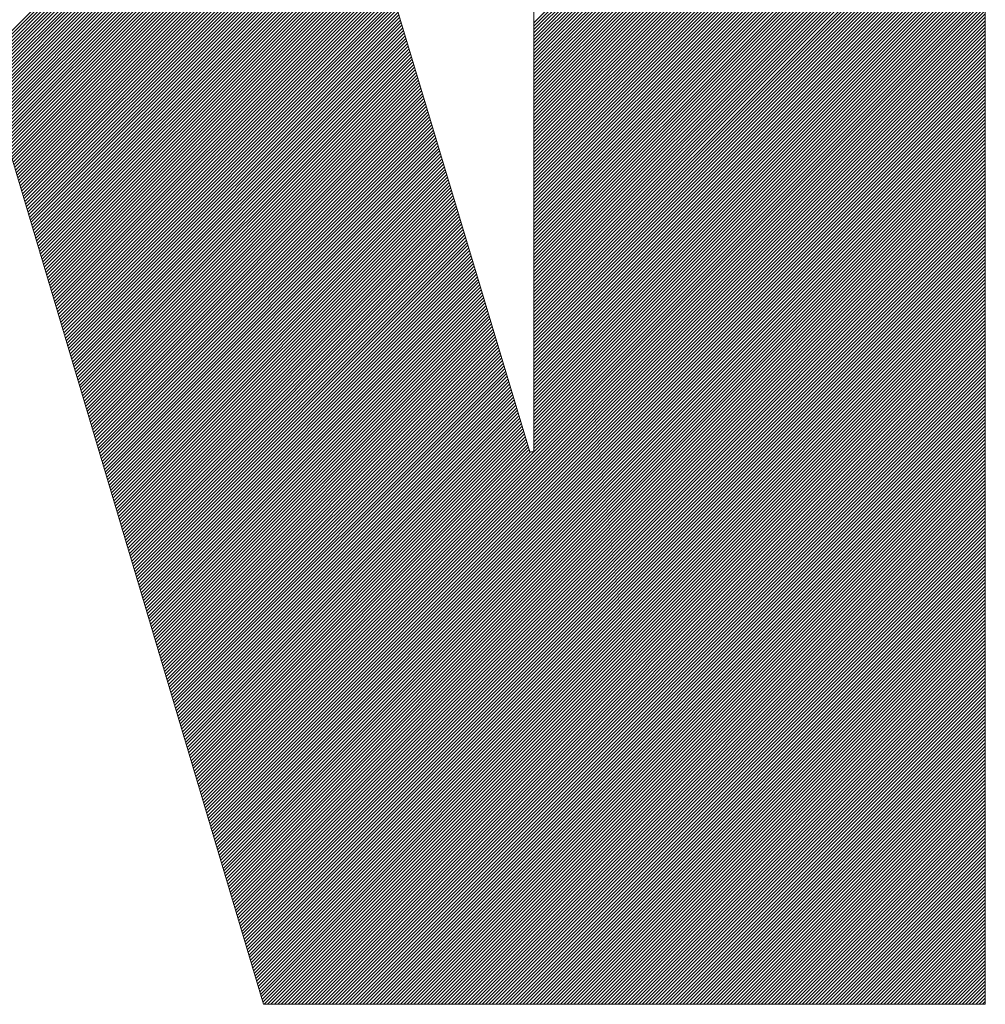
# Model space of a CAD drawing. Header units: inches. Extents: x 0.2 to 29.5, y 0.6 to 18.6.
# Tile 15 of 21: x 24.346 to 24.633, y 1.381 to 1.673. Entities that reach past the tile are written whole.
import ezdxf

# ---------------------------------------------------------------- set-up
doc = ezdxf.new("R2010")
doc.units = ezdxf.units.IN
doc.header["$LTSCALE"] = 1.75
doc.header["$MEASUREMENT"] = 0
doc.layers.add('FORMAT', color=5, linetype='Continuous', lineweight=25, true_color=0x0000ff)
doc.layers.add('Title (ANSI)', color=7, linetype='Continuous', lineweight=50)
doc.styles.add('Text Style107', font='arialbd.ttf')
doc.styles.add('Text Style117', font='arialbd.ttf')
doc.styles.add('Text Style47', font='ARIALN.TTF')
doc.styles.add('Text Style50', font='arial.ttf')
doc.styles.add('Text Style55', font='arial.ttf')
doc.styles.add('Text Style59', font='arial.ttf')

# ---------------------------------------------------------------- blocks, each defined once
blk = doc.blocks.new('Title Blocks ICD TITLE BLOCK MM CUSTOMER')
at = {"layer": 'FORMAT', "color": 7, "linetype": 'Continuous', "lineweight": 5}
for p, q in [((8.64002, 7.45503), (8.59264, 7.6129)), ((8.64068, 7.6129), (8.64068, 7.45503)), ((8.71717, 7.36144), (8.71717, 7.6129)), ((8.64068, 7.52768), (8.71717, 7.60416)), ((8.64068, 7.5271), (8.71717, 7.60359)), ((8.64068, 7.52652), (8.71717, 7.60301)), ((8.64068, 7.52595), (8.71717, 7.60243)), ((8.64068, 7.52537), (8.71717, 7.60186)), ((8.64068, 7.52479), (8.71717, 7.60128)), ((8.64068, 7.52421), (8.71717, 7.6007)), ((8.64068, 7.52364), (8.71717, 7.60013)), ((8.64068, 7.52306), (8.71717, 7.59955)), ((8.64068, 7.52248), (8.71717, 7.59897)), ((8.64068, 7.52191), (8.71717, 7.5984)), ((8.64068, 7.52133), (8.71717, 7.59782)), ((8.64068, 7.52075), (8.71717, 7.59724)), ((8.64068, 7.52018), (8.71717, 7.59667)), ((8.64068, 7.5196), (8.71717, 7.59609)), ((8.64068, 7.51902), (8.71717, 7.59551)), ((8.64068, 7.51845), (8.71717, 7.59494)), ((8.64068, 7.51787), (8.71717, 7.59436)), ((8.64068, 7.51729), (8.71717, 7.59378)), ((8.64068, 7.51672), (8.71717, 7.59321)), ((8.64068, 7.51614), (8.71717, 7.59263)), ((8.64068, 7.51556), (8.71717, 7.59205)), ((8.64068, 7.51499), (8.71717, 7.59147)), ((8.64068, 7.51441), (8.71717, 7.5909)), ((8.64068, 7.51383), (8.71717, 7.59032)), ((8.64068, 7.51326), (8.71717, 7.58974)), ((8.64068, 7.51268), (8.71717, 7.58917)), ((8.64068, 7.5121), (8.71717, 7.58859)), ((8.64068, 7.51152), (8.71717, 7.58801)), ((8.64068, 7.51095), (8.71717, 7.58744)), ((8.64068, 7.51037), (8.71717, 7.58686)), ((8.64068, 7.50979), (8.71717, 7.58628)), ((8.64068, 7.50922), (8.71717, 7.58571)), ((8.64068, 7.50864), (8.71717, 7.58513)), ((8.64068, 7.50806), (8.71717, 7.58455)), ((8.64068, 7.50749), (8.71717, 7.58398)), ((8.64068, 7.50691), (8.71717, 7.5834)), ((8.64068, 7.50633), (8.71717, 7.58282)), ((8.64068, 7.50576), (8.71717, 7.58225)), ((8.64068, 7.50518), (8.71717, 7.58167)), ((8.64068, 7.5046), (8.71717, 7.58109)), ((8.64068, 7.50403), (8.71717, 7.58052)), ((8.64068, 7.50345), (8.71717, 7.57994)), ((8.64068, 7.50287), (8.71717, 7.57936)), ((8.64068, 7.5023), (8.71717, 7.57879)), ((8.64068, 7.50172), (8.71717, 7.57821)), ((8.64068, 7.50114), (8.71717, 7.57763)), ((8.47169, 7.44579), (8.6033, 7.57739)), ((8.47169, 7.44521), (8.60343, 7.57695)), ((8.47169, 7.44463), (8.60356, 7.5765)), ((8.47169, 7.44406), (8.6037, 7.57606)), ((8.64068, 7.50057), (8.71717, 7.57705)), ((8.64068, 7.49999), (8.71717, 7.57648)), ((8.64068, 7.49941), (8.71717, 7.5759)), ((8.47169, 7.44348), (8.60383, 7.57561)), ((8.47169, 7.4429), (8.60396, 7.57517)), ((8.54779, 7.51842), (8.6041, 7.57473)), ((8.54822, 7.51828), (8.60423, 7.57428)), ((8.64068, 7.49884), (8.71717, 7.57532)), ((8.64068, 7.49826), (8.71717, 7.57475)), ((8.64068, 7.49768), (8.71717, 7.57417)), ((8.54836, 7.51784), (8.60436, 7.57384)), ((8.54849, 7.51739), (8.60449, 7.5734)), ((8.54862, 7.51695), (8.60463, 7.57295)), ((8.54875, 7.5165), (8.60476, 7.57251)), ((8.64068, 7.4971), (8.71717, 7.57359)), ((8.64068, 7.49653), (8.71717, 7.57302)), ((8.54889, 7.51606), (8.60489, 7.57207)), ((8.54902, 7.51561), (8.60503, 7.57162)), ((8.54915, 7.51517), (8.60516, 7.57118)), ((8.64068, 7.49595), (8.71717, 7.57244)), ((8.64068, 7.49537), (8.71717, 7.57186)), ((8.64068, 7.4948), (8.71717, 7.57129)), ((8.54928, 7.51472), (8.60529, 7.57073)), ((8.54941, 7.51428), (8.60543, 7.57029)), ((8.54955, 7.51383), (8.60556, 7.56985)), ((8.54968, 7.51339), (8.60569, 7.5694)), ((8.64068, 7.49422), (8.71717, 7.57071)), ((8.64068, 7.49364), (8.71717, 7.57013)), ((8.64068, 7.49307), (8.71717, 7.56956)), ((8.54981, 7.51294), (8.60583, 7.56896)), ((8.54994, 7.5125), (8.60596, 7.56852)), ((8.55008, 7.51206), (8.60609, 7.56807)), ((8.55021, 7.51161), (8.60623, 7.56763)), ((8.64068, 7.49249), (8.71717, 7.56898)), ((8.64068, 7.49191), (8.71717, 7.5684)), ((8.64068, 7.49134), (8.71717, 7.56783)), ((8.55034, 7.51117), (8.60636, 7.56719)), ((8.55047, 7.51072), (8.60649, 7.56674)), ((8.55061, 7.51028), (8.60663, 7.5663)), ((8.55074, 7.50983), (8.60676, 7.56585)), ((8.64068, 7.49076), (8.71717, 7.56725)), ((8.64068, 7.49018), (8.71717, 7.56667)), ((8.64068, 7.48961), (8.71717, 7.5661)), ((8.55087, 7.50939), (8.60689, 7.56541)), ((8.551, 7.50894), (8.60702, 7.56497)), ((8.55113, 7.5085), (8.60716, 7.56452)), ((8.64068, 7.48903), (8.71717, 7.56552)), ((8.64068, 7.48845), (8.71717, 7.56494)), ((8.64068, 7.48788), (8.71717, 7.56436)), ((8.55127, 7.50805), (8.60729, 7.56408)), ((8.5514, 7.50761), (8.60742, 7.56364)), ((8.55153, 7.50717), (8.60756, 7.56319)), ((8.55166, 7.50672), (8.60769, 7.56275)), ((8.64068, 7.4873), (8.71717, 7.56379)), ((8.64068, 7.48672), (8.71717, 7.56321)), ((8.64068, 7.48615), (8.71717, 7.56263)), ((8.5518, 7.50628), (8.60782, 7.5623)), ((8.55193, 7.50583), (8.60796, 7.56186)), ((8.55206, 7.50539), (8.60809, 7.56142)), ((8.55219, 7.50494), (8.60822, 7.56097)), ((8.64068, 7.48557), (8.71717, 7.56206)), ((8.64068, 7.48499), (8.71717, 7.56148)), ((8.64068, 7.48441), (8.71717, 7.5609)), ((8.55232, 7.5045), (8.60836, 7.56053)), ((8.55246, 7.50405), (8.60849, 7.56009)), ((8.55259, 7.50361), (8.60862, 7.55964)), ((8.55272, 7.50316), (8.60876, 7.5592)), ((8.64068, 7.48384), (8.71717, 7.56033)), ((8.64068, 7.48326), (8.71717, 7.55975)), ((8.64068, 7.48268), (8.71717, 7.55917)), ((8.55285, 7.50272), (8.60889, 7.55876)), ((8.55299, 7.50228), (8.60902, 7.55831)), ((8.55312, 7.50183), (8.60916, 7.55787)), ((8.64068, 7.48211), (8.71717, 7.5586)), ((8.64068, 7.48153), (8.71717, 7.55802)), ((8.55325, 7.50139), (8.60929, 7.55742)), ((8.55338, 7.50094), (8.60942, 7.55698)), ((8.55351, 7.5005), (8.60955, 7.55654)), ((8.55365, 7.50005), (8.60969, 7.55609)), ((8.64068, 7.48095), (8.71717, 7.55744)), ((8.64068, 7.48038), (8.71717, 7.55687)), ((8.64068, 7.4798), (8.71717, 7.55629)), ((8.55378, 7.49961), (8.60982, 7.55565)), ((8.55391, 7.49916), (8.60995, 7.55521)), ((8.55404, 7.49872), (8.61009, 7.55476)), ((8.55418, 7.49827), (8.61022, 7.55432)), ((8.64068, 7.47922), (8.71717, 7.55571)), ((8.64068, 7.47865), (8.71717, 7.55514)), ((8.64068, 7.47807), (8.71717, 7.55456)), ((8.55431, 7.49783), (8.61035, 7.55388)), ((8.55444, 7.49738), (8.61049, 7.55343)), ((8.55457, 7.49694), (8.61062, 7.55299)), ((8.5547, 7.4965), (8.61075, 7.55254)), ((8.64068, 7.47749), (8.71717, 7.55398)), ((8.64068, 7.47692), (8.71717, 7.55341)), ((8.64068, 7.47634), (8.71717, 7.55283)), ((8.55484, 7.49605), (8.61089, 7.5521)), ((8.55497, 7.49561), (8.61102, 7.55166)), ((8.5551, 7.49516), (8.61115, 7.55121)), ((8.64068, 7.47576), (8.71717, 7.55225)), ((8.64068, 7.47519), (8.71717, 7.55168)), ((8.64068, 7.47461), (8.71717, 7.5511)), ((8.55523, 7.49472), (8.61129, 7.55077)), ((8.55537, 7.49427), (8.61142, 7.55033)), ((8.5555, 7.49383), (8.61155, 7.54988)), ((8.55563, 7.49338), (8.61168, 7.54944)), ((8.64068, 7.47403), (8.71717, 7.55052)), ((8.64068, 7.47346), (8.71717, 7.54994)), ((8.64068, 7.47288), (8.71717, 7.54937)), ((8.55576, 7.49294), (8.61182, 7.549)), ((8.55589, 7.49249), (8.61195, 7.54855)), ((8.55603, 7.49205), (8.61208, 7.54811)), ((8.55616, 7.49161), (8.61222, 7.54766)), ((8.64068, 7.4723), (8.71717, 7.54879)), ((8.64068, 7.47173), (8.71717, 7.54821)), ((8.64068, 7.47115), (8.71717, 7.54764)), ((8.55629, 7.49116), (8.61235, 7.54722)), ((8.55642, 7.49072), (8.61248, 7.54678)), ((8.55656, 7.49027), (8.61262, 7.54633)), ((8.55669, 7.48983), (8.61275, 7.54589)), ((8.64068, 7.47057), (8.71717, 7.54706)), ((8.64068, 7.46999), (8.71717, 7.54648)), ((8.64068, 7.46942), (8.71717, 7.54591)), ((8.55682, 7.48938), (8.61288, 7.54545)), ((8.55695, 7.48894), (8.61302, 7.545)), ((8.55708, 7.48849), (8.61315, 7.54456)), ((8.64068, 7.46884), (8.71717, 7.54533)), ((8.64068, 7.46826), (8.71717, 7.54475)), ((8.64068, 7.46769), (8.71717, 7.54418)), ((8.55722, 7.48805), (8.61328, 7.54411)), ((8.55735, 7.4876), (8.61342, 7.54367)), ((8.55748, 7.48716), (8.61355, 7.54323)), ((8.55761, 7.48672), (8.61368, 7.54278)), ((8.64068, 7.46711), (8.71717, 7.5436)), ((8.64068, 7.46653), (8.71717, 7.54302)), ((8.55775, 7.48627), (8.61382, 7.54234)), ((8.55788, 7.48583), (8.61395, 7.5419)), ((8.55801, 7.48538), (8.61408, 7.54145)), ((8.55814, 7.48494), (8.61421, 7.54101)), ((8.64068, 7.46596), (8.71717, 7.54245)), ((8.64068, 7.46538), (8.71717, 7.54187)), ((8.64068, 7.4648), (8.71717, 7.54129)), ((8.55827, 7.48449), (8.61435, 7.54057)), ((8.55841, 7.48405), (8.61448, 7.54012)), ((8.55854, 7.4836), (8.61461, 7.53968)), ((8.55867, 7.48316), (8.61475, 7.53923)), ((8.64068, 7.46423), (8.71717, 7.54072)), ((8.64068, 7.46365), (8.71717, 7.54014)), ((8.64068, 7.46307), (8.71717, 7.53956)), ((8.5588, 7.48271), (8.61488, 7.53879)), ((8.55894, 7.48227), (8.61501, 7.53835)), ((8.55907, 7.48182), (8.61515, 7.5379)), ((8.5592, 7.48138), (8.61528, 7.53746)), ((8.64068, 7.4625), (8.71717, 7.53899)), ((8.64068, 7.46192), (8.71717, 7.53841)), ((8.64068, 7.46134), (8.71717, 7.53783)), ((8.55933, 7.48094), (8.61541, 7.53702)), ((8.55946, 7.48049), (8.61555, 7.53657)), ((8.5596, 7.48005), (8.61568, 7.53613)), ((8.64068, 7.46077), (8.71717, 7.53725)), ((8.64068, 7.46019), (8.71717, 7.53668)), ((8.64068, 7.45961), (8.71717, 7.5361)), ((8.55973, 7.4796), (8.61581, 7.53569)), ((8.55986, 7.47916), (8.61595, 7.53524)), ((8.55999, 7.47871), (8.61608, 7.5348)), ((8.56013, 7.47827), (8.61621, 7.53435)), ((8.64068, 7.45904), (8.71717, 7.53552)), ((8.64068, 7.45846), (8.71717, 7.53495)), ((8.64068, 7.45788), (8.71717, 7.53437)), ((8.56026, 7.47782), (8.61635, 7.53391)), ((8.56039, 7.47738), (8.61648, 7.53347)), ((8.56052, 7.47693), (8.61661, 7.53302)), ((8.56066, 7.47649), (8.61674, 7.53258)), ((8.64068, 7.4573), (8.71717, 7.53379)), ((8.64068, 7.45673), (8.71717, 7.53322)), ((8.64068, 7.45615), (8.71717, 7.53264)), ((8.56079, 7.47605), (8.61688, 7.53214)), ((8.56092, 7.4756), (8.61701, 7.53169)), ((8.56105, 7.47516), (8.61714, 7.53125)), ((8.56118, 7.47471), (8.61728, 7.5308)), ((8.58393, 7.39825), (8.71717, 7.53149)), ((8.58406, 7.3978), (8.71717, 7.53091)), ((8.64068, 7.45557), (8.71717, 7.53206)), ((8.56132, 7.47427), (8.61741, 7.53036)), ((8.56145, 7.47382), (8.61754, 7.52992)), ((8.56158, 7.47338), (8.61768, 7.52947)), ((8.58419, 7.39736), (8.71717, 7.53033)), ((8.58433, 7.39691), (8.71717, 7.52976)), ((8.58446, 7.39647), (8.71717, 7.52918)), ((8.56171, 7.47293), (8.61781, 7.52903)), ((8.56185, 7.47249), (8.61794, 7.52859)), ((8.56198, 7.47204), (8.61808, 7.52814)), ((8.56211, 7.4716), (8.61821, 7.5277)), ((8.58459, 7.39602), (8.71717, 7.5286)), ((8.58472, 7.39558), (8.71717, 7.52803)), ((8.56224, 7.47116), (8.61834, 7.52726)), ((8.56237, 7.47071), (8.61848, 7.52681)), ((8.56251, 7.47027), (8.61861, 7.52637)), ((8.56264, 7.46982), (8.61874, 7.52592)), ((8.58485, 7.39513), (8.71717, 7.52745)), ((8.58499, 7.39469), (8.71717, 7.52687)), ((8.58512, 7.39424), (8.71717, 7.5263)), ((8.56277, 7.46938), (8.61887, 7.52548)), ((8.5629, 7.46893), (8.61901, 7.52504)), ((8.56304, 7.46849), (8.61914, 7.52459)), ((8.56317, 7.46804), (8.61927, 7.52415)), ((8.58525, 7.3938), (8.71717, 7.52572)), ((8.58538, 7.39336), (8.71717, 7.52514)), ((8.58552, 7.39291), (8.71717, 7.52457)), ((8.5633, 7.4676), (8.61941, 7.52371)), ((8.56343, 7.46715), (8.61954, 7.52326)), ((8.56356, 7.46671), (8.61967, 7.52282)), ((8.58565, 7.39247), (8.71717, 7.52399)), ((8.58578, 7.39202), (8.71717, 7.52341)), ((8.58591, 7.39158), (8.71717, 7.52283)), ((8.5637, 7.46626), (8.61981, 7.52238)), ((8.56383, 7.46582), (8.61994, 7.52193)), ((8.56396, 7.46538), (8.62007, 7.52149)), ((8.56409, 7.46493), (8.62021, 7.52104)), ((8.58604, 7.39113), (8.71717, 7.52226)), ((8.58618, 7.39069), (8.71717, 7.52168)), ((8.58631, 7.39024), (8.71717, 7.5211)), ((8.56423, 7.46449), (8.62034, 7.5206)), ((8.56436, 7.46404), (8.62047, 7.52016)), ((8.56449, 7.4636), (8.62061, 7.51971)), ((8.56462, 7.46315), (8.62074, 7.51927)), ((8.58644, 7.3898), (8.71717, 7.52053)), ((8.58657, 7.38935), (8.71717, 7.51995)), ((8.58671, 7.38891), (8.71717, 7.51937)), ((8.54818, 7.51842), (8.59488, 7.36144)), ((8.56475, 7.46271), (8.62087, 7.51883)), ((8.56489, 7.46226), (8.62101, 7.51838)), ((8.56502, 7.46182), (8.62114, 7.51794)), ((8.56515, 7.46137), (8.62127, 7.5175)), ((8.58684, 7.38846), (8.71717, 7.5188)), ((8.58697, 7.38802), (8.71717, 7.51822)), ((8.5871, 7.38758), (8.71717, 7.51764)), ((8.56528, 7.46093), (8.6214, 7.51705)), ((8.56542, 7.46049), (8.62154, 7.51661)), ((8.56555, 7.46004), (8.62167, 7.51616)), ((8.58723, 7.38713), (8.71717, 7.51707)), ((8.58737, 7.38669), (8.71717, 7.51649)), ((8.5875, 7.38624), (8.71717, 7.51591)), ((8.56568, 7.4596), (8.6218, 7.51572)), ((8.56581, 7.45915), (8.62194, 7.51528)), ((8.56594, 7.45871), (8.62207, 7.51483)), ((8.56608, 7.45826), (8.6222, 7.51439)), ((8.58763, 7.3858), (8.71717, 7.51534)), ((8.58776, 7.38535), (8.71717, 7.51476)), ((8.5879, 7.38491), (8.71717, 7.51418)), ((8.56621, 7.45782), (8.62234, 7.51395)), ((8.56634, 7.45737), (8.62247, 7.5135)), ((8.56647, 7.45693), (8.6226, 7.51306)), ((8.56661, 7.45648), (8.62274, 7.51261)), ((8.58803, 7.38446), (8.71717, 7.51361)), ((8.58816, 7.38402), (8.71717, 7.51303)), ((8.58829, 7.38357), (8.71717, 7.51245)), ((8.56674, 7.45604), (8.62287, 7.51217)), ((8.56687, 7.4556), (8.623, 7.51173)), ((8.567, 7.45515), (8.62314, 7.51128)), ((8.56713, 7.45471), (8.62327, 7.51084)), ((8.58842, 7.38313), (8.71717, 7.51188)), ((8.58856, 7.38269), (8.71717, 7.5113)), ((8.56727, 7.45426), (8.6234, 7.5104)), ((8.5674, 7.45382), (8.62354, 7.50995)), ((8.56753, 7.45337), (8.62367, 7.50951)), ((8.58869, 7.38224), (8.71717, 7.51072)), ((8.58882, 7.3818), (8.71717, 7.51014)), ((8.58895, 7.38135), (8.71717, 7.50957)), ((8.56766, 7.45293), (8.6238, 7.50907)), ((8.5678, 7.45248), (8.62393, 7.50862)), ((8.56793, 7.45204), (8.62407, 7.50818)), ((8.56806, 7.45159), (8.6242, 7.50773)), ((8.58909, 7.38091), (8.71717, 7.50899)), ((8.58922, 7.38046), (8.71717, 7.50841)), ((8.58935, 7.38002), (8.71717, 7.50784)), ((8.56819, 7.45115), (8.62433, 7.50729)), ((8.56832, 7.4507), (8.62447, 7.50685)), ((8.56846, 7.45026), (8.6246, 7.5064)), ((8.56859, 7.44982), (8.62473, 7.50596)), ((8.58948, 7.37957), (8.71717, 7.50726)), ((8.58961, 7.37913), (8.71717, 7.50668)), ((8.58975, 7.37868), (8.71717, 7.50611)), ((8.56872, 7.44937), (8.62487, 7.50552)), ((8.56885, 7.44893), (8.625, 7.50507)), ((8.56899, 7.44848), (8.62513, 7.50463)), ((8.56912, 7.44804), (8.62527, 7.50419)), ((8.58988, 7.37824), (8.71717, 7.50553)), ((8.59001, 7.3778), (8.71717, 7.50495)), ((8.59014, 7.37735), (8.71717, 7.50438)), ((8.56925, 7.44759), (8.6254, 7.50374)), ((8.56938, 7.44715), (8.62553, 7.5033)), ((8.56951, 7.4467), (8.62567, 7.50285)), ((8.59028, 7.37691), (8.71717, 7.5038)), ((8.59041, 7.37646), (8.71717, 7.50322)), ((8.59054, 7.37602), (8.71717, 7.50265)), ((8.56965, 7.44626), (8.6258, 7.50241)), ((8.56978, 7.44581), (8.62593, 7.50197)), ((8.56991, 7.44537), (8.62606, 7.50152)), ((8.57004, 7.44493), (8.6262, 7.50108)), ((8.59067, 7.37557), (8.71717, 7.50207)), ((8.59081, 7.37513), (8.71717, 7.50149)), ((8.59094, 7.37468), (8.71717, 7.50092)), ((8.57018, 7.44448), (8.62633, 7.50064)), ((8.57031, 7.44404), (8.62646, 7.50019)), ((8.57044, 7.44359), (8.6266, 7.49975)), ((8.57057, 7.44315), (8.62673, 7.49931)), ((8.59107, 7.37424), (8.71717, 7.50034)), ((8.5912, 7.37379), (8.71717, 7.49976)), ((8.59133, 7.37335), (8.71717, 7.49919)), ((8.57071, 7.4427), (8.62686, 7.49886)), ((8.57084, 7.44226), (8.627, 7.49842)), ((8.57097, 7.44181), (8.62713, 7.49797)), ((8.5711, 7.44137), (8.62726, 7.49753)), ((8.59147, 7.3729), (8.71717, 7.49861)), ((8.5916, 7.37246), (8.71717, 7.49803)), ((8.59173, 7.37202), (8.71717, 7.49746)), ((8.57123, 7.44092), (8.6274, 7.49709)), ((8.57137, 7.44048), (8.62753, 7.49664)), ((8.5715, 7.44004), (8.62766, 7.4962)), ((8.59186, 7.37157), (8.71717, 7.49688)), ((8.592, 7.37113), (8.71717, 7.4963)), ((8.57163, 7.43959), (8.6278, 7.49576)), ((8.57176, 7.43915), (8.62793, 7.49531)), ((8.5719, 7.4387), (8.62806, 7.49487)), ((8.57203, 7.43826), (8.6282, 7.49442)), ((8.59213, 7.37068), (8.71717, 7.49572)), ((8.59226, 7.37024), (8.71717, 7.49515)), ((8.59239, 7.36979), (8.71717, 7.49457)), ((8.57216, 7.43781), (8.62833, 7.49398)), ((8.57229, 7.43737), (8.62846, 7.49354)), ((8.57242, 7.43692), (8.62859, 7.49309)), ((8.57256, 7.43648), (8.62873, 7.49265)), ((8.59252, 7.36935), (8.71717, 7.49399)), ((8.59266, 7.3689), (8.71717, 7.49342)), ((8.59279, 7.36846), (8.71717, 7.49284)), ((8.57269, 7.43603), (8.62886, 7.49221)), ((8.57282, 7.43559), (8.62899, 7.49176)), ((8.57295, 7.43514), (8.62913, 7.49132)), ((8.57309, 7.4347), (8.62926, 7.49088)), ((8.59292, 7.36801), (8.71717, 7.49226)), ((8.59305, 7.36757), (8.71717, 7.49169)), ((8.59319, 7.36713), (8.71717, 7.49111)), ((8.57322, 7.43426), (8.62939, 7.49043)), ((8.57335, 7.43381), (8.62953, 7.48999)), ((8.57348, 7.43337), (8.62966, 7.48954)), ((8.57361, 7.43292), (8.62979, 7.4891)), ((8.59332, 7.36668), (8.71717, 7.49053)), ((8.59345, 7.36624), (8.71717, 7.48996)), ((8.59358, 7.36579), (8.71717, 7.48938)), ((8.57375, 7.43248), (8.62993, 7.48866)), ((8.57388, 7.43203), (8.63006, 7.48821)), ((8.57401, 7.43159), (8.63019, 7.48777)), ((8.59371, 7.36535), (8.71717, 7.4888)), ((8.59385, 7.3649), (8.71717, 7.48823)), ((8.59398, 7.36446), (8.71717, 7.48765)), ((8.57414, 7.43114), (8.63033, 7.48733)), ((8.57428, 7.4307), (8.63046, 7.48688)), ((8.57441, 7.43025), (8.63059, 7.48644)), ((8.57454, 7.42981), (8.63073, 7.486)), ((8.59411, 7.36401), (8.71717, 7.48707)), ((8.59424, 7.36357), (8.71717, 7.4865)), ((8.59438, 7.36312), (8.71717, 7.48592)), ((8.57467, 7.42937), (8.63086, 7.48555)), ((8.5748, 7.42892), (8.63099, 7.48511)), ((8.57494, 7.42848), (8.63112, 7.48466)), ((8.57507, 7.42803), (8.63126, 7.48422)), ((8.59451, 7.36268), (8.71717, 7.48534)), ((8.59464, 7.36224), (8.71717, 7.48477)), ((8.59477, 7.36179), (8.71717, 7.48419)), ((8.5752, 7.42759), (8.63139, 7.48378)), ((8.57533, 7.42714), (8.63152, 7.48333)), ((8.57547, 7.4267), (8.63166, 7.48289)), ((8.5756, 7.42625), (8.63179, 7.48245)), ((8.595, 7.36144), (8.71717, 7.48361)), ((8.59557, 7.36144), (8.71717, 7.48303)), ((8.59615, 7.36144), (8.71717, 7.48246)), ((8.57573, 7.42581), (8.63192, 7.482)), ((8.57586, 7.42536), (8.63206, 7.48156)), ((8.57599, 7.42492), (8.63219, 7.48112)), ((8.59673, 7.36144), (8.71717, 7.48188)), ((8.59731, 7.36144), (8.71717, 7.4813)), ((8.57613, 7.42448), (8.63232, 7.48067)), ((8.57626, 7.42403), (8.63246, 7.48023)), ((8.57639, 7.42359), (8.63259, 7.47978)), ((8.57652, 7.42314), (8.63272, 7.47934)), ((8.59788, 7.36144), (8.71717, 7.48073)), ((8.59846, 7.36144), (8.71717, 7.48015)), ((8.59904, 7.36144), (8.71717, 7.47957)), ((8.57666, 7.4227), (8.63286, 7.4789)), ((8.57679, 7.42225), (8.63299, 7.47845)), ((8.57692, 7.42181), (8.63312, 7.47801)), ((8.57705, 7.42136), (8.63325, 7.47757)), ((8.59961, 7.36144), (8.71717, 7.479)), ((8.60019, 7.36144), (8.71717, 7.47842)), ((8.60077, 7.36144), (8.71717, 7.47784)), ((8.57718, 7.42092), (8.63339, 7.47712)), ((8.57732, 7.42047), (8.63352, 7.47668)), ((8.57745, 7.42003), (8.63365, 7.47623)), ((8.57758, 7.41958), (8.63379, 7.47579)), ((8.60134, 7.36144), (8.71717, 7.47727)), ((8.60192, 7.36144), (8.71717, 7.47669)), ((8.6025, 7.36144), (8.71717, 7.47611)), ((8.57771, 7.41914), (8.63392, 7.47535)), ((8.57785, 7.4187), (8.63405, 7.4749)), ((8.57798, 7.41825), (8.63419, 7.47446)), ((8.60307, 7.36144), (8.71717, 7.47554)), ((8.60365, 7.36144), (8.71717, 7.47496)), ((8.60423, 7.36144), (8.71717, 7.47438)), ((8.57811, 7.41781), (8.63432, 7.47402)), ((8.57824, 7.41736), (8.63445, 7.47357)), ((8.57837, 7.41692), (8.63459, 7.47313)), ((8.57851, 7.41647), (8.63472, 7.47269)), ((8.6048, 7.36144), (8.71717, 7.47381)), ((8.60538, 7.36144), (8.71717, 7.47323)), ((8.60596, 7.36144), (8.71717, 7.47265)), ((8.57864, 7.41603), (8.63485, 7.47224)), ((8.57877, 7.41558), (8.63499, 7.4718)), ((8.5789, 7.41514), (8.63512, 7.47135)), ((8.57904, 7.41469), (8.63525, 7.47091)), ((8.60653, 7.36144), (8.71717, 7.47208)), ((8.60711, 7.36144), (8.71717, 7.4715)), ((8.60769, 7.36144), (8.71717, 7.47092)), ((8.57917, 7.41425), (8.63539, 7.47047)), ((8.5793, 7.41381), (8.63552, 7.47002)), ((8.57943, 7.41336), (8.63565, 7.46958)), ((8.57956, 7.41292), (8.63578, 7.46914)), ((8.60826, 7.36144), (8.71717, 7.47035)), ((8.60884, 7.36144), (8.71717, 7.46977)), ((8.60942, 7.36144), (8.71717, 7.46919)), ((8.5797, 7.41247), (8.63592, 7.46869)), ((8.57983, 7.41203), (8.63605, 7.46825)), ((8.57996, 7.41158), (8.63618, 7.46781)), ((8.61, 7.36144), (8.71717, 7.46861)), ((8.61057, 7.36144), (8.71717, 7.46804)), ((8.61115, 7.36144), (8.71717, 7.46746)), ((8.58009, 7.41114), (8.63632, 7.46736)), ((8.58023, 7.41069), (8.63645, 7.46692)), ((8.58036, 7.41025), (8.63658, 7.46647)), ((8.58049, 7.4098), (8.63672, 7.46603)), ((8.61173, 7.36144), (8.71717, 7.46688)), ((8.6123, 7.36144), (8.71717, 7.46631)), ((8.58062, 7.40936), (8.63685, 7.46559)), ((8.58076, 7.40892), (8.63698, 7.46514)), ((8.58089, 7.40847), (8.63712, 7.4647)), ((8.58102, 7.40803), (8.63725, 7.46426)), ((8.61288, 7.36144), (8.71717, 7.46573)), ((8.61346, 7.36144), (8.71717, 7.46515)), ((8.61403, 7.36144), (8.71717, 7.46458)), ((8.58115, 7.40758), (8.63738, 7.46381)), ((8.58128, 7.40714), (8.63752, 7.46337)), ((8.58142, 7.40669), (8.63765, 7.46293)), ((8.58155, 7.40625), (8.63778, 7.46248)), ((8.61461, 7.36144), (8.71717, 7.464)), ((8.61519, 7.36144), (8.71717, 7.46342)), ((8.61576, 7.36144), (8.71717, 7.46285)), ((8.58168, 7.4058), (8.63792, 7.46204)), ((8.58181, 7.40536), (8.63805, 7.46159)), ((8.58195, 7.40491), (8.63818, 7.46115)), ((8.61634, 7.36144), (8.71717, 7.46227)), ((8.61692, 7.36144), (8.71717, 7.46169)), ((8.61749, 7.36144), (8.71717, 7.46112)), ((8.58208, 7.40447), (8.63831, 7.46071)), ((8.58221, 7.40402), (8.63845, 7.46026)), ((8.58234, 7.40358), (8.63858, 7.45982)), ((8.58247, 7.40314), (8.63871, 7.45938)), ((8.61807, 7.36144), (8.71717, 7.46054)), ((8.61865, 7.36144), (8.71717, 7.45996)), ((8.61922, 7.36144), (8.71717, 7.45939)), ((8.58261, 7.40269), (8.63885, 7.45893)), ((8.58274, 7.40225), (8.63898, 7.45849)), ((8.58287, 7.4018), (8.63911, 7.45804)), ((8.583, 7.40136), (8.63925, 7.4576)), ((8.6198, 7.36144), (8.71717, 7.45881)), ((8.62038, 7.36144), (8.71717, 7.45823)), ((8.62095, 7.36144), (8.71717, 7.45766)), ((8.58314, 7.40091), (8.63938, 7.45716)), ((8.58327, 7.40047), (8.63951, 7.45671)), ((8.5834, 7.40002), (8.63965, 7.45627)), ((8.58353, 7.39958), (8.63978, 7.45583)), ((8.62153, 7.36144), (8.71717, 7.45708)), ((8.62211, 7.36144), (8.71717, 7.4565)), ((8.62268, 7.36144), (8.71717, 7.45592)), ((8.58366, 7.39913), (8.63991, 7.45538)), ((8.5838, 7.39869), (8.64014, 7.45503)), ((8.62326, 7.36144), (8.71717, 7.45535)), ((8.62384, 7.36144), (8.71717, 7.45477)), ((8.62442, 7.36144), (8.71717, 7.45419)), ((8.64068, 7.45503), (8.64002, 7.45503)), ((8.62499, 7.36144), (8.71717, 7.45362)), ((8.62557, 7.36144), (8.71717, 7.45304)), ((8.62615, 7.36144), (8.71717, 7.45246)), ((8.62672, 7.36144), (8.71717, 7.45189)), ((8.6273, 7.36144), (8.71717, 7.45131)), ((8.62788, 7.36144), (8.71717, 7.45073)), ((8.62845, 7.36144), (8.71717, 7.45016)), ((8.62903, 7.36144), (8.71717, 7.44958)), ((8.62961, 7.36144), (8.71717, 7.449)), ((8.63018, 7.36144), (8.71717, 7.44843)), ((8.63076, 7.36144), (8.71717, 7.44785)), ((8.63134, 7.36144), (8.71717, 7.44727)), ((8.63191, 7.36144), (8.71717, 7.4467)), ((8.63249, 7.36144), (8.71717, 7.44612)), ((8.63307, 7.36144), (8.71717, 7.44554)), ((8.63364, 7.36144), (8.71717, 7.44497)), ((8.63422, 7.36144), (8.71717, 7.44439)), ((8.6348, 7.36144), (8.71717, 7.44381)), ((8.63537, 7.36144), (8.71717, 7.44324)), ((8.63595, 7.36144), (8.71717, 7.44266)), ((8.63653, 7.36144), (8.71717, 7.44208)), ((8.63711, 7.36144), (8.71717, 7.4415)), ((8.63768, 7.36144), (8.71717, 7.44093)), ((8.63826, 7.36144), (8.71717, 7.44035)), ((8.63884, 7.36144), (8.71717, 7.43977)), ((8.63941, 7.36144), (8.71717, 7.4392)), ((8.63999, 7.36144), (8.71717, 7.43862)), ((8.64057, 7.36144), (8.71717, 7.43804)), ((8.64114, 7.36144), (8.71717, 7.43747)), ((8.64172, 7.36144), (8.71717, 7.43689)), ((8.6423, 7.36144), (8.71717, 7.43631)), ((8.64287, 7.36144), (8.71717, 7.43574)), ((8.64345, 7.36144), (8.71717, 7.43516)), ((8.64403, 7.36144), (8.71717, 7.43458)), ((8.6446, 7.36144), (8.71717, 7.43401)), ((8.64518, 7.36144), (8.71717, 7.43343)), ((8.64576, 7.36144), (8.71717, 7.43285)), ((8.64633, 7.36144), (8.71717, 7.43228)), ((8.64691, 7.36144), (8.71717, 7.4317)), ((8.64749, 7.36144), (8.71717, 7.43112)), ((8.64806, 7.36144), (8.71717, 7.43055)), ((8.64864, 7.36144), (8.71717, 7.42997)), ((8.64922, 7.36144), (8.71717, 7.42939)), ((8.64979, 7.36144), (8.71717, 7.42881)), ((8.65037, 7.36144), (8.71717, 7.42824)), ((8.65095, 7.36144), (8.71717, 7.42766)), ((8.65153, 7.36144), (8.71717, 7.42708)), ((8.6521, 7.36144), (8.71717, 7.42651)), ((8.65268, 7.36144), (8.71717, 7.42593)), ((8.65326, 7.36144), (8.71717, 7.42535)), ((8.65383, 7.36144), (8.71717, 7.42478)), ((8.65441, 7.36144), (8.71717, 7.4242)), ((8.65499, 7.36144), (8.71717, 7.42362)), ((8.65556, 7.36144), (8.71717, 7.42305)), ((8.65614, 7.36144), (8.71717, 7.42247)), ((8.65672, 7.36144), (8.71717, 7.42189)), ((8.65729, 7.36144), (8.71717, 7.42132)), ((8.65787, 7.36144), (8.71717, 7.42074)), ((8.65845, 7.36144), (8.71717, 7.42016)), ((8.65902, 7.36144), (8.71717, 7.41959)), ((8.6596, 7.36144), (8.71717, 7.41901)), ((8.66018, 7.36144), (8.71717, 7.41843)), ((8.66075, 7.36144), (8.71717, 7.41786)), ((8.66133, 7.36144), (8.71717, 7.41728)), ((8.66191, 7.36144), (8.71717, 7.4167)), ((8.66248, 7.36144), (8.71717, 7.41613)), ((8.66306, 7.36144), (8.71717, 7.41555)), ((8.66364, 7.36144), (8.71717, 7.41497)), ((8.66422, 7.36144), (8.71717, 7.41439)), ((8.66479, 7.36144), (8.71717, 7.41382)), ((8.66537, 7.36144), (8.71717, 7.41324)), ((8.66595, 7.36144), (8.71717, 7.41266)), ((8.66652, 7.36144), (8.71717, 7.41209)), ((8.6671, 7.36144), (8.71717, 7.41151)), ((8.66768, 7.36144), (8.71717, 7.41093)), ((8.66825, 7.36144), (8.71717, 7.41036)), ((8.66883, 7.36144), (8.71717, 7.40978)), ((8.66941, 7.36144), (8.71717, 7.4092)), ((8.66998, 7.36144), (8.71717, 7.40863)), ((8.67056, 7.36144), (8.71717, 7.40805)), ((8.67114, 7.36144), (8.71717, 7.40747)), ((8.67171, 7.36144), (8.71717, 7.4069)), ((8.67229, 7.36144), (8.71717, 7.40632)), ((8.67287, 7.36144), (8.71717, 7.40574)), ((8.67344, 7.36144), (8.71717, 7.40517)), ((8.67402, 7.36144), (8.71717, 7.40459)), ((8.6746, 7.36144), (8.71717, 7.40401)), ((8.67517, 7.36144), (8.71717, 7.40344)), ((8.67575, 7.36144), (8.71717, 7.40286)), ((8.67633, 7.36144), (8.71717, 7.40228)), ((8.6769, 7.36144), (8.71717, 7.4017)), ((8.67748, 7.36144), (8.71717, 7.40113)), ((8.67806, 7.36144), (8.71717, 7.40055)), ((8.67864, 7.36144), (8.71717, 7.39997)), ((8.67921, 7.36144), (8.71717, 7.3994)), ((8.67979, 7.36144), (8.71717, 7.39882)), ((8.68037, 7.36144), (8.71717, 7.39824)), ((8.68094, 7.36144), (8.71717, 7.39767)), ((8.68152, 7.36144), (8.71717, 7.39709)), ((8.6821, 7.36144), (8.71717, 7.39651)), ((8.68267, 7.36144), (8.71717, 7.39594)), ((8.68325, 7.36144), (8.71717, 7.39536)), ((8.68383, 7.36144), (8.71717, 7.39478)), ((8.6844, 7.36144), (8.71717, 7.39421)), ((8.68498, 7.36144), (8.71717, 7.39363)), ((8.68556, 7.36144), (8.71717, 7.39305)), ((8.68613, 7.36144), (8.71717, 7.39248)), ((8.68671, 7.36144), (8.71717, 7.3919)), ((8.68729, 7.36144), (8.71717, 7.39132)), ((8.68786, 7.36144), (8.71717, 7.39075)), ((8.68844, 7.36144), (8.71717, 7.39017)), ((8.68902, 7.36144), (8.71717, 7.38959)), ((8.68959, 7.36144), (8.71717, 7.38902)), ((8.69017, 7.36144), (8.71717, 7.38844)), ((8.69075, 7.36144), (8.71717, 7.38786)), ((8.69133, 7.36144), (8.71717, 7.38728)), ((8.6919, 7.36144), (8.71717, 7.38671)), ((8.69248, 7.36144), (8.71717, 7.38613)), ((8.69306, 7.36144), (8.71717, 7.38555)), ((8.69363, 7.36144), (8.71717, 7.38498)), ((8.69421, 7.36144), (8.71717, 7.3844)), ((8.69479, 7.36144), (8.71717, 7.38382)), ((8.69536, 7.36144), (8.71717, 7.38325)), ((8.69594, 7.36144), (8.71717, 7.38267)), ((8.69652, 7.36144), (8.71717, 7.38209)), ((8.69709, 7.36144), (8.71717, 7.38152)), ((8.69767, 7.36144), (8.71717, 7.38094)), ((8.69825, 7.36144), (8.71717, 7.38036)), ((8.69882, 7.36144), (8.71717, 7.37979)), ((8.6994, 7.36144), (8.71717, 7.37921)), ((8.69998, 7.36144), (8.71717, 7.37863)), ((8.70055, 7.36144), (8.71717, 7.37806)), ((8.70113, 7.36144), (8.71717, 7.37748)), ((8.70171, 7.36144), (8.71717, 7.3769)), ((8.70228, 7.36144), (8.71717, 7.37633)), ((8.70286, 7.36144), (8.71717, 7.37575)), ((8.70344, 7.36144), (8.71717, 7.37517)), ((8.70401, 7.36144), (8.71717, 7.37459)), ((8.70459, 7.36144), (8.71717, 7.37402)), ((8.70517, 7.36144), (8.71717, 7.37344)), ((8.70575, 7.36144), (8.71717, 7.37286)), ((8.70632, 7.36144), (8.71717, 7.37229)), ((8.7069, 7.36144), (8.71717, 7.37171)), ((8.70748, 7.36144), (8.71717, 7.37113)), ((8.70805, 7.36144), (8.71717, 7.37056)), ((8.70863, 7.36144), (8.71717, 7.36998)), ((8.70921, 7.36144), (8.71717, 7.3694)), ((8.70978, 7.36144), (8.71717, 7.36883)), ((8.71036, 7.36144), (8.71717, 7.36825)), ((8.71094, 7.36144), (8.71717, 7.36767)), ((8.71151, 7.36144), (8.71717, 7.3671)), ((8.71209, 7.36144), (8.71717, 7.36652)), ((8.71267, 7.36144), (8.71717, 7.36594)), ((8.71324, 7.36144), (8.71717, 7.36537)), ((8.71382, 7.36144), (8.71717, 7.36479)), ((8.7144, 7.36144), (8.71717, 7.36421)), ((8.71497, 7.36144), (8.71717, 7.36364)), ((8.71555, 7.36144), (8.71717, 7.36306)), ((8.71613, 7.36144), (8.71717, 7.36248)), ((8.59488, 7.36144), (8.71717, 7.36144)), ((8.7167, 7.36144), (8.71717, 7.36191))]:
    blk.add_line(p, q, dxfattribs=at)
at = {"layer": 'Title (ANSI)'}
for tag, p, height, style in [('<TITLE_1>_001', (3.65766, 8.33746), 0.09, 'Text Style50'), ('DESIGNER_001', (8.77888, 8.32936), 0.09, 'Text Style50'), ('<DRAWN_DATE>_001', (10.61411, 8.32936), 0.09, 'Text Style50'), ('<PART_NUMBER>_001', (9.03433, 7.92928), 0.2, 'Text Style117'), ('Sheet_Size_001', (7.36508, 7.90552), 0.13, 'Text Style55'), ('<REVISION_NUMBER>_001', (10.7692, 7.85278), 0.18, 'Text Style107'), ('Number_of_sheets_001', (11.09697, 7.2619), 0.08, 'Text Style59'), ('Sheet_Number_001', (10.80007, 7.2619), 0.08, 'Text Style59'), ('COPYRIGHT_YEAR_001', (4.62259, 7.27065), 0.07, 'Text Style47'), ('<SCALE>_001', (9.82544, 7.2503), 0.08, 'Text Style59')]:
    blk.add_attdef(tag, p, '', height=height, dxfattribs=dict(at, style=style))

msp = doc.modelspace()

# ---------------------------------------------------------------- block references
at = {"xscale": 1.75, "yscale": 1.75, "zscale": 1.75}
msp.add_blockref('Title Blocks ICD TITLE BLOCK MM CUSTOMER', (9.3776, -11.5011), dxfattribs=at)

doc.saveas('drawing.dxf')
